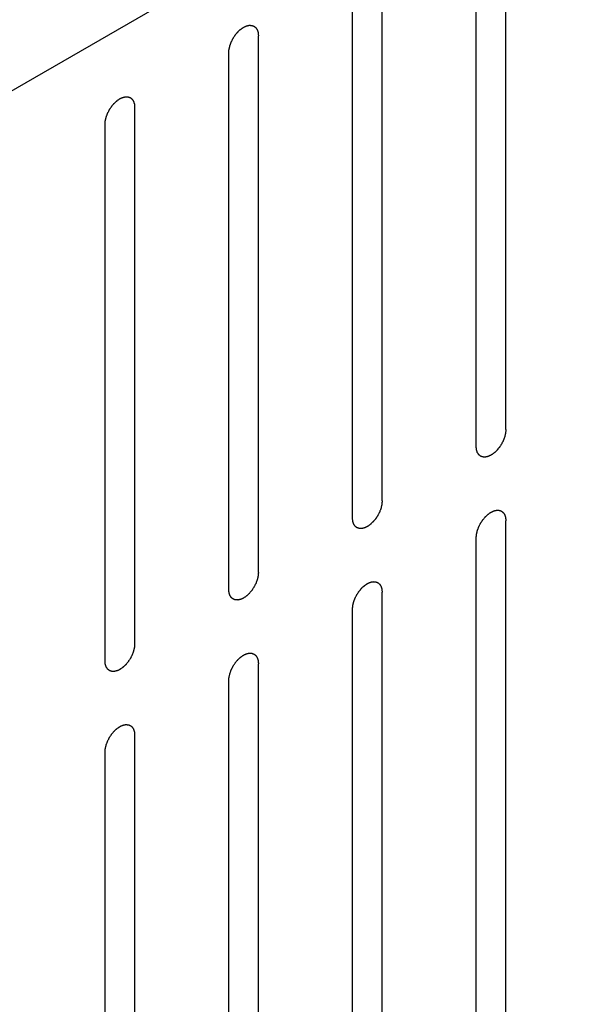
# Model space of a CAD drawing. Header units: inches. Extents: x 5 to 265, y 5 to 171.
# Tile 156 of 212: x 196.33 to 197.34, y 139.1 to 140.86. Entities that reach past the tile are written whole.
import ezdxf

# ---------------------------------------------------------------- set-up
doc = ezdxf.new("R2010")
doc.units = ezdxf.units.IN
doc.header["$LTSCALE"] = 14.96
doc.header["$MEASUREMENT"] = 0
doc.layers.get('0').update_dxf_attribs({"linetype": 'CONTINUOUS'})

msp = doc.modelspace()

# ---------------------------------------------------------------- linework, layer by layer
at = {"color": 7, "linetype": 'Continuous'}
for p, q in [((201.8407, 143.9256), (193.1327, 138.898)), ((197.1999, 140.1305), (197.1999, 141.0899)), ((197.1469, 140.0999), (197.1469, 141.0592)), ((196.9786, 140.0027), (196.9786, 140.9621)), ((196.9255, 139.9721), (196.9255, 140.9315)), ((196.7572, 139.8749), (196.7572, 140.8343)), ((196.7042, 139.8443), (196.7042, 140.8037)), ((196.5359, 139.7471), (196.5359, 140.7065)), ((196.4829, 139.7165), (196.4829, 140.6759)), ((197.1999, 139.0078), (197.1999, 139.9672)), ((197.1469, 138.9772), (197.1469, 139.9366)), ((196.9786, 138.88), (196.9786, 139.8394)), ((196.9255, 138.8494), (196.9255, 139.8088)), ((196.7572, 138.7522), (196.7572, 139.7116)), ((196.7042, 138.7216), (196.7042, 139.681)), ((196.5359, 138.6244), (196.5359, 139.5838)), ((196.4829, 138.5938), (196.4829, 139.5532))]:
    msp.add_line(p, q, dxfattribs=at)
for points in [[(196.7042, 140.8037), (196.7043, 140.8042), (196.7043, 140.8052), (196.7045, 140.8068), (196.7046, 140.8081), (196.7046, 140.809), (196.7047, 140.8095), (196.7047, 140.8099), (196.7048, 140.8103), (196.7049, 140.8109), (196.7052, 140.8118), (196.7055, 140.8132), (196.7058, 140.8146), (196.706, 140.8156), (196.7061, 140.8161), (196.7062, 140.8165), (196.7064, 140.8169), (196.7066, 140.8175), (196.7069, 140.8185), (196.7074, 140.8199), (196.7079, 140.8212), (196.7083, 140.8222), (196.7085, 140.8228), (196.7086, 140.8232), (196.7089, 140.8236), (196.7091, 140.8242), (196.7096, 140.8251), (196.7103, 140.8265), (196.711, 140.8279), (196.7115, 140.8289), (196.7118, 140.8294), (196.712, 140.8298), (196.7122, 140.8302), (196.7126, 140.8307), (196.7131, 140.8316), (196.714, 140.8329), (196.7148, 140.8341), (196.7154, 140.835), (196.7157, 140.8355), (196.716, 140.8359), (196.7163, 140.8363), (196.7166, 140.8367), (196.7173, 140.8375), (196.7183, 140.8387), (196.7192, 140.8398), (196.7199, 140.8406), (196.7203, 140.841), (196.7205, 140.8414), (196.7208, 140.8417), (196.7213, 140.8421), (196.722, 140.8427), (196.723, 140.8437), (196.724, 140.8446), (196.7248, 140.8453), (196.7252, 140.8457), (196.7255, 140.846), (196.7258, 140.8462), (196.7262, 140.8465), (196.727, 140.847), (196.7281, 140.8478), (196.7292, 140.8486), (196.73, 140.8491), (196.7304, 140.8494), (196.7307, 140.8496), (196.731, 140.8498), (196.7315, 140.85), (196.7322, 140.8503), (196.7333, 140.8508), (196.7344, 140.8513), (196.7351, 140.8517), (196.7356, 140.8519), (196.7359, 140.852), (196.7362, 140.8521), (196.7366, 140.8522), (196.7373, 140.8523), (196.7384, 140.8526), (196.7394, 140.8528), (196.7401, 140.853), (196.7405, 140.8531), (196.7408, 140.8532), (196.7411, 140.8531), (196.7415, 140.8531), (196.7422, 140.8531), (196.7431, 140.8531), (196.7441, 140.853), (196.7447, 140.853), (196.7451, 140.853), (196.7454, 140.853), (196.7457, 140.8529), (196.746, 140.8528), (196.7466, 140.8525), (196.7474, 140.8522), (196.7483, 140.8519), (196.7489, 140.8517), (196.7492, 140.8516), (196.7495, 140.8515), (196.7497, 140.8513), (196.75, 140.8511), (196.7504, 140.8507), (196.7511, 140.8501), (196.7518, 140.8495), (196.7523, 140.8492), (196.7526, 140.8489), (196.7528, 140.8488), (196.7529, 140.8485), (196.7531, 140.8482), (196.7535, 140.8476), (196.754, 140.8468), (196.7545, 140.846), (196.7549, 140.8455), (196.755, 140.8451), (196.7552, 140.8449), (196.7553, 140.8446), (196.7554, 140.8442), (196.7556, 140.8435), (196.756, 140.8425), (196.7563, 140.8415), (196.7565, 140.8408), (196.7566, 140.8404), (196.7567, 140.8401), (196.7567, 140.8397), (196.7568, 140.8392), (196.7569, 140.8384), (196.757, 140.8372), (196.7571, 140.8357), (196.7572, 140.8348), (196.7572, 140.8343)], [(196.4829, 140.6759), (196.4829, 140.6764), (196.483, 140.6775), (196.4831, 140.679), (196.4832, 140.6803), (196.4833, 140.6812), (196.4834, 140.6818), (196.4834, 140.6821), (196.4835, 140.6826), (196.4836, 140.6831), (196.4838, 140.6841), (196.4841, 140.6854), (196.4845, 140.6868), (196.4847, 140.6878), (196.4848, 140.6883), (196.4849, 140.6887), (196.485, 140.6891), (196.4852, 140.6897), (196.4856, 140.6907), (196.4861, 140.6921), (196.4866, 140.6935), (196.487, 140.6944), (196.4872, 140.695), (196.4873, 140.6954), (196.4875, 140.6958), (196.4878, 140.6964), (196.4883, 140.6973), (196.489, 140.6987), (196.4897, 140.7001), (196.4902, 140.7011), (196.4904, 140.7016), (196.4906, 140.7021), (196.4909, 140.7024), (196.4912, 140.7029), (196.4918, 140.7038), (196.4927, 140.7051), (196.4935, 140.7064), (196.4941, 140.7073), (196.4944, 140.7078), (196.4946, 140.7082), (196.4949, 140.7085), (196.4953, 140.7089), (196.496, 140.7097), (196.4969, 140.7109), (196.4979, 140.712), (196.4985, 140.7128), (196.4989, 140.7133), (196.4992, 140.7136), (196.4995, 140.7139), (196.4999, 140.7143), (196.5007, 140.7149), (196.5017, 140.7159), (196.5027, 140.7169), (196.5034, 140.7175), (196.5039, 140.7179), (196.5042, 140.7182), (196.5045, 140.7184), (196.5049, 140.7187), (196.5057, 140.7193), (196.5068, 140.72), (196.5079, 140.7208), (196.5086, 140.7213), (196.5091, 140.7216), (196.5094, 140.7219), (196.5097, 140.722), (196.5102, 140.7222), (196.5109, 140.7225), (196.512, 140.723), (196.513, 140.7235), (196.5138, 140.7239), (196.5142, 140.7241), (196.5146, 140.7242), (196.5149, 140.7243), (196.5153, 140.7244), (196.516, 140.7246), (196.517, 140.7248), (196.5181, 140.725), (196.5188, 140.7252), (196.5192, 140.7253), (196.5195, 140.7254), (196.5198, 140.7253), (196.5202, 140.7253), (196.5208, 140.7253), (196.5218, 140.7253), (196.5227, 140.7252), (196.5234, 140.7252), (196.5238, 140.7252), (196.5241, 140.7252), (196.5243, 140.7251), (196.5247, 140.725), (196.5253, 140.7248), (196.5261, 140.7244), (196.527, 140.7241), (196.5276, 140.7239), (196.5279, 140.7238), (196.5282, 140.7237), (196.5284, 140.7235), (196.5286, 140.7233), (196.5291, 140.7229), (196.5298, 140.7223), (196.5305, 140.7218), (196.531, 140.7214), (196.5312, 140.7211), (196.5315, 140.721), (196.5316, 140.7207), (196.5318, 140.7204), (196.5321, 140.7198), (196.5327, 140.719), (196.5332, 140.7182), (196.5335, 140.7177), (196.5337, 140.7174), (196.5339, 140.7171), (196.534, 140.7168), (196.5341, 140.7164), (196.5343, 140.7157), (196.5346, 140.7147), (196.535, 140.7137), (196.5352, 140.713), (196.5353, 140.7126), (196.5354, 140.7123), (196.5354, 140.7119), (196.5355, 140.7114), (196.5355, 140.7106), (196.5357, 140.7094), (196.5358, 140.708), (196.5359, 140.707), (196.5359, 140.7065)], [(197.1999, 140.1305), (197.1998, 140.13), (197.1998, 140.1289), (197.1996, 140.1274), (197.1995, 140.1261), (197.1995, 140.1251), (197.1994, 140.1246), (197.1994, 140.1242), (197.1993, 140.1238), (197.1992, 140.1233), (197.1989, 140.1223), (197.1986, 140.1209), (197.1983, 140.1196), (197.1981, 140.1186), (197.198, 140.1181), (197.1979, 140.1177), (197.1977, 140.1172), (197.1975, 140.1167), (197.1972, 140.1157), (197.1967, 140.1143), (197.1962, 140.1129), (197.1958, 140.1119), (197.1956, 140.1114), (197.1955, 140.111), (197.1952, 140.1106), (197.195, 140.11), (197.1945, 140.109), (197.1938, 140.1077), (197.1931, 140.1063), (197.1926, 140.1053), (197.1923, 140.1048), (197.1921, 140.1043), (197.1919, 140.104), (197.1915, 140.1035), (197.191, 140.1026), (197.1901, 140.1013), (197.1893, 140.1), (197.1887, 140.0991), (197.1884, 140.0986), (197.1881, 140.0982), (197.1878, 140.0979), (197.1875, 140.0974), (197.1868, 140.0967), (197.1858, 140.0955), (197.1849, 140.0944), (197.1842, 140.0936), (197.1838, 140.0931), (197.1836, 140.0928), (197.1833, 140.0925), (197.1828, 140.0921), (197.1821, 140.0914), (197.1811, 140.0905), (197.1801, 140.0895), (197.1793, 140.0888), (197.1789, 140.0885), (197.1786, 140.0882), (197.1783, 140.088), (197.1778, 140.0876), (197.1771, 140.0871), (197.176, 140.0864), (197.1749, 140.0856), (197.1741, 140.0851), (197.1737, 140.0848), (197.1734, 140.0845), (197.1731, 140.0844), (197.1726, 140.0842), (197.1719, 140.0839), (197.1708, 140.0834), (197.1697, 140.0829), (197.169, 140.0825), (197.1685, 140.0823), (197.1682, 140.0821), (197.1679, 140.0821), (197.1675, 140.082), (197.1668, 140.0818), (197.1657, 140.0816), (197.1647, 140.0814), (197.164, 140.0812), (197.1636, 140.0811), (197.1633, 140.081), (197.163, 140.081), (197.1626, 140.081), (197.1619, 140.0811), (197.161, 140.0811), (197.16, 140.0811), (197.1594, 140.0812), (197.159, 140.0812), (197.1587, 140.0812), (197.1584, 140.0813), (197.1581, 140.0814), (197.1575, 140.0816), (197.1567, 140.0819), (197.1558, 140.0823), (197.1552, 140.0825), (197.1549, 140.0826), (197.1546, 140.0827), (197.1544, 140.0829), (197.1541, 140.0831), (197.1537, 140.0835), (197.153, 140.0841), (197.1523, 140.0846), (197.1518, 140.085), (197.1515, 140.0852), (197.1513, 140.0854), (197.1512, 140.0857), (197.151, 140.086), (197.1506, 140.0865), (197.1501, 140.0873), (197.1496, 140.0881), (197.1492, 140.0887), (197.149, 140.089), (197.1489, 140.0893), (197.1488, 140.0896), (197.1487, 140.09), (197.1485, 140.0907), (197.1481, 140.0917), (197.1478, 140.0927), (197.1476, 140.0934), (197.1475, 140.0938), (197.1474, 140.0941), (197.1474, 140.0945), (197.1473, 140.0949), (197.1472, 140.0958), (197.1471, 140.097), (197.147, 140.0984), (197.1469, 140.0994), (197.1469, 140.0999)], [(196.9786, 140.0027), (196.9785, 140.0022), (196.9784, 140.0011), (196.9783, 139.9996), (196.9782, 139.9983), (196.9781, 139.9974), (196.9781, 139.9968), (196.9781, 139.9965), (196.978, 139.996), (196.9778, 139.9955), (196.9776, 139.9945), (196.9773, 139.9932), (196.977, 139.9918), (196.9768, 139.9908), (196.9767, 139.9903), (196.9766, 139.9899), (196.9764, 139.9895), (196.9762, 139.9889), (196.9759, 139.9879), (196.9754, 139.9865), (196.9748, 139.9851), (196.9745, 139.9842), (196.9743, 139.9836), (196.9742, 139.9832), (196.9739, 139.9828), (196.9737, 139.9822), (196.9732, 139.9813), (196.9725, 139.9799), (196.9718, 139.9785), (196.9713, 139.9775), (196.971, 139.977), (196.9708, 139.9766), (196.9705, 139.9762), (196.9702, 139.9757), (196.9696, 139.9748), (196.9688, 139.9735), (196.968, 139.9722), (196.9674, 139.9713), (196.967, 139.9708), (196.9668, 139.9704), (196.9665, 139.9701), (196.9661, 139.9697), (196.9655, 139.9689), (196.9645, 139.9677), (196.9636, 139.9666), (196.9629, 139.9658), (196.9625, 139.9653), (196.9622, 139.965), (196.9619, 139.9647), (196.9615, 139.9643), (196.9608, 139.9637), (196.9598, 139.9627), (196.9587, 139.9617), (196.958, 139.9611), (196.9576, 139.9607), (196.9573, 139.9604), (196.957, 139.9602), (196.9565, 139.9599), (196.9558, 139.9593), (196.9547, 139.9586), (196.9536, 139.9578), (196.9528, 139.9573), (196.9524, 139.957), (196.952, 139.9567), (196.9517, 139.9566), (196.9513, 139.9564), (196.9505, 139.9561), (196.9495, 139.9556), (196.9484, 139.9551), (196.9476, 139.9547), (196.9472, 139.9545), (196.9469, 139.9544), (196.9466, 139.9543), (196.9462, 139.9542), (196.9455, 139.9541), (196.9444, 139.9538), (196.9434, 139.9536), (196.9427, 139.9534), (196.9423, 139.9533), (196.9419, 139.9532), (196.9417, 139.9533), (196.9413, 139.9533), (196.9406, 139.9533), (196.9397, 139.9533), (196.9387, 139.9534), (196.938, 139.9534), (196.9377, 139.9534), (196.9374, 139.9534), (196.9371, 139.9535), (196.9368, 139.9536), (196.9362, 139.9539), (196.9353, 139.9542), (196.9345, 139.9545), (196.9339, 139.9547), (196.9336, 139.9548), (196.9333, 139.9549), (196.9331, 139.9551), (196.9328, 139.9553), (196.9323, 139.9557), (196.9317, 139.9563), (196.931, 139.9568), (196.9305, 139.9572), (196.9302, 139.9575), (196.93, 139.9576), (196.9299, 139.9579), (196.9297, 139.9582), (196.9293, 139.9588), (196.9288, 139.9596), (196.9283, 139.9604), (196.9279, 139.9609), (196.9277, 139.9613), (196.9276, 139.9615), (196.9275, 139.9618), (196.9273, 139.9622), (196.9271, 139.9629), (196.9268, 139.9639), (196.9265, 139.9649), (196.9263, 139.9656), (196.9262, 139.966), (196.926, 139.9663), (196.926, 139.9667), (196.926, 139.9672), (196.9259, 139.968), (196.9258, 139.9692), (196.9257, 139.9706), (196.9256, 139.9716), (196.9255, 139.9721)], [(197.1469, 139.9366), (197.1469, 139.9371), (197.147, 139.9381), (197.1471, 139.9397), (197.1472, 139.941), (197.1473, 139.9419), (197.1473, 139.9424), (197.1473, 139.9428), (197.1475, 139.9432), (197.1476, 139.9438), (197.1478, 139.9447), (197.1481, 139.9461), (197.1484, 139.9475), (197.1486, 139.9484), (197.1488, 139.949), (197.1488, 139.9494), (197.149, 139.9498), (197.1492, 139.9504), (197.1496, 139.9513), (197.1501, 139.9527), (197.1506, 139.9541), (197.1509, 139.9551), (197.1511, 139.9556), (197.1513, 139.9561), (197.1515, 139.9565), (197.1518, 139.957), (197.1523, 139.958), (197.153, 139.9594), (197.1537, 139.9608), (197.1541, 139.9617), (197.1544, 139.9623), (197.1546, 139.9627), (197.1549, 139.9631), (197.1552, 139.9636), (197.1558, 139.9645), (197.1566, 139.9657), (197.1575, 139.967), (197.158, 139.9679), (197.1584, 139.9684), (197.1586, 139.9688), (197.1589, 139.9691), (197.1593, 139.9696), (197.16, 139.9704), (197.1609, 139.9715), (197.1619, 139.9727), (197.1625, 139.9735), (197.1629, 139.9739), (197.1632, 139.9743), (197.1635, 139.9745), (197.1639, 139.9749), (197.1646, 139.9756), (197.1657, 139.9766), (197.1667, 139.9775), (197.1674, 139.9782), (197.1678, 139.9786), (197.1681, 139.9789), (197.1685, 139.9791), (197.1689, 139.9794), (197.1697, 139.9799), (197.1708, 139.9807), (197.1718, 139.9814), (197.1726, 139.982), (197.173, 139.9823), (197.1734, 139.9825), (197.1737, 139.9826), (197.1741, 139.9828), (197.1749, 139.9832), (197.1759, 139.9837), (197.177, 139.9842), (197.1778, 139.9845), (197.1782, 139.9847), (197.1785, 139.9849), (197.1788, 139.9849), (197.1792, 139.985), (197.18, 139.9852), (197.181, 139.9854), (197.182, 139.9857), (197.1828, 139.9858), (197.1832, 139.9859), (197.1835, 139.986), (197.1838, 139.986), (197.1841, 139.986), (197.1848, 139.986), (197.1858, 139.9859), (197.1867, 139.9859), (197.1874, 139.9859), (197.1878, 139.9858), (197.1881, 139.9859), (197.1883, 139.9857), (197.1886, 139.9856), (197.1892, 139.9854), (197.1901, 139.9851), (197.1909, 139.9848), (197.1915, 139.9846), (197.1919, 139.9844), (197.1921, 139.9844), (197.1923, 139.9842), (197.1926, 139.984), (197.1931, 139.9835), (197.1938, 139.983), (197.1944, 139.9824), (197.1949, 139.982), (197.1952, 139.9818), (197.1954, 139.9816), (197.1956, 139.9814), (197.1958, 139.9811), (197.1961, 139.9805), (197.1966, 139.9797), (197.1971, 139.9789), (197.1975, 139.9783), (197.1977, 139.978), (197.1979, 139.9778), (197.1979, 139.9775), (197.1981, 139.9771), (197.1983, 139.9764), (197.1986, 139.9753), (197.1989, 139.9743), (197.1991, 139.9736), (197.1993, 139.9732), (197.1994, 139.9729), (197.1994, 139.9726), (197.1994, 139.9721), (197.1995, 139.9712), (197.1996, 139.9701), (197.1998, 139.9686), (197.1998, 139.9677), (197.1999, 139.9672)], [(196.7572, 139.8749), (196.7572, 139.8744), (196.7571, 139.8734), (196.757, 139.8718), (196.7569, 139.8705), (196.7568, 139.8696), (196.7568, 139.8691), (196.7568, 139.8687), (196.7566, 139.8683), (196.7565, 139.8677), (196.7563, 139.8668), (196.756, 139.8654), (196.7557, 139.864), (196.7555, 139.8631), (196.7553, 139.8625), (196.7553, 139.8621), (196.7551, 139.8617), (196.7549, 139.8611), (196.7545, 139.8601), (196.754, 139.8588), (196.7535, 139.8574), (196.7532, 139.8564), (196.753, 139.8558), (196.7528, 139.8554), (196.7526, 139.855), (196.7523, 139.8544), (196.7518, 139.8535), (196.7511, 139.8521), (196.7504, 139.8507), (196.75, 139.8497), (196.7497, 139.8492), (196.7495, 139.8488), (196.7492, 139.8484), (196.7489, 139.8479), (196.7483, 139.847), (196.7475, 139.8457), (196.7466, 139.8445), (196.7461, 139.8436), (196.7457, 139.8431), (196.7455, 139.8427), (196.7452, 139.8423), (196.7448, 139.8419), (196.7441, 139.8411), (196.7432, 139.84), (196.7422, 139.8388), (196.7416, 139.838), (196.7412, 139.8376), (196.7409, 139.8372), (196.7406, 139.8369), (196.7402, 139.8365), (196.7395, 139.8359), (196.7384, 139.8349), (196.7374, 139.834), (196.7367, 139.8333), (196.7363, 139.8329), (196.736, 139.8326), (196.7356, 139.8324), (196.7352, 139.8321), (196.7344, 139.8316), (196.7333, 139.8308), (196.7323, 139.8301), (196.7315, 139.8295), (196.7311, 139.8292), (196.7307, 139.829), (196.7304, 139.8288), (196.73, 139.8286), (196.7292, 139.8283), (196.7281, 139.8278), (196.7271, 139.8273), (196.7263, 139.8269), (196.7259, 139.8268), (196.7256, 139.8266), (196.7253, 139.8265), (196.7249, 139.8264), (196.7241, 139.8263), (196.7231, 139.826), (196.7221, 139.8258), (196.7213, 139.8256), (196.7209, 139.8255), (196.7206, 139.8254), (196.7203, 139.8255), (196.72, 139.8255), (196.7193, 139.8255), (196.7183, 139.8255), (196.7174, 139.8256), (196.7167, 139.8256), (196.7163, 139.8256), (196.716, 139.8256), (196.7158, 139.8257), (196.7155, 139.8258), (196.7149, 139.8261), (196.714, 139.8264), (196.7132, 139.8267), (196.7126, 139.8269), (196.7122, 139.827), (196.712, 139.8271), (196.7118, 139.8273), (196.7115, 139.8275), (196.711, 139.8279), (196.7103, 139.8285), (196.7097, 139.8291), (196.7092, 139.8295), (196.7089, 139.8297), (196.7087, 139.8298), (196.7085, 139.8301), (196.7083, 139.8304), (196.708, 139.831), (196.7075, 139.8318), (196.707, 139.8326), (196.7066, 139.8331), (196.7064, 139.8335), (196.7062, 139.8337), (196.7062, 139.834), (196.706, 139.8344), (196.7058, 139.8351), (196.7055, 139.8361), (196.7052, 139.8371), (196.705, 139.8378), (196.7048, 139.8383), (196.7047, 139.8385), (196.7047, 139.8389), (196.7047, 139.8394), (196.7046, 139.8402), (196.7045, 139.8414), (196.7043, 139.8429), (196.7043, 139.8438), (196.7042, 139.8443)], [(196.9255, 139.8088), (196.9256, 139.8093), (196.9257, 139.8103), (196.9258, 139.8119), (196.9259, 139.8132), (196.926, 139.8141), (196.926, 139.8146), (196.926, 139.815), (196.9261, 139.8154), (196.9263, 139.816), (196.9265, 139.8169), (196.9268, 139.8183), (196.9271, 139.8197), (196.9273, 139.8206), (196.9274, 139.8212), (196.9275, 139.8216), (196.9277, 139.822), (196.9279, 139.8226), (196.9282, 139.8235), (196.9287, 139.8249), (196.9293, 139.8263), (196.9296, 139.8273), (196.9298, 139.8279), (196.9299, 139.8283), (196.9302, 139.8287), (196.9304, 139.8292), (196.9309, 139.8302), (196.9316, 139.8316), (196.9323, 139.833), (196.9328, 139.8339), (196.9331, 139.8345), (196.9333, 139.8349), (196.9336, 139.8353), (196.9339, 139.8358), (196.9345, 139.8367), (196.9353, 139.838), (196.9361, 139.8392), (196.9367, 139.8401), (196.9371, 139.8406), (196.9373, 139.841), (196.9376, 139.8414), (196.938, 139.8418), (196.9386, 139.8426), (196.9396, 139.8437), (196.9405, 139.8449), (196.9412, 139.8457), (196.9416, 139.8461), (196.9419, 139.8465), (196.9422, 139.8468), (196.9426, 139.8471), (196.9433, 139.8478), (196.9443, 139.8488), (196.9454, 139.8497), (196.9461, 139.8504), (196.9465, 139.8508), (196.9468, 139.8511), (196.9471, 139.8513), (196.9476, 139.8516), (196.9483, 139.8521), (196.9494, 139.8529), (196.9505, 139.8536), (196.9513, 139.8542), (196.9517, 139.8545), (196.9521, 139.8547), (196.9524, 139.8549), (196.9528, 139.8551), (196.9536, 139.8554), (196.9546, 139.8559), (196.9557, 139.8564), (196.9564, 139.8568), (196.9569, 139.8569), (196.9572, 139.8571), (196.9575, 139.8572), (196.9579, 139.8573), (196.9586, 139.8574), (196.9597, 139.8577), (196.9607, 139.8579), (196.9614, 139.8581), (196.9618, 139.8582), (196.9622, 139.8583), (196.9624, 139.8582), (196.9628, 139.8582), (196.9635, 139.8582), (196.9644, 139.8581), (196.9654, 139.8581), (196.9661, 139.8581), (196.9664, 139.8581), (196.9667, 139.8581), (196.967, 139.858), (196.9673, 139.8578), (196.9679, 139.8576), (196.9688, 139.8573), (196.9696, 139.857), (196.9702, 139.8568), (196.9705, 139.8567), (196.9708, 139.8566), (196.971, 139.8564), (196.9713, 139.8562), (196.9718, 139.8558), (196.9724, 139.8552), (196.9731, 139.8546), (196.9736, 139.8542), (196.9739, 139.854), (196.9741, 139.8539), (196.9742, 139.8536), (196.9744, 139.8533), (196.9748, 139.8527), (196.9753, 139.8519), (196.9758, 139.8511), (196.9762, 139.8506), (196.9764, 139.8502), (196.9765, 139.85), (196.9766, 139.8497), (196.9768, 139.8493), (196.977, 139.8486), (196.9773, 139.8476), (196.9776, 139.8466), (196.9778, 139.8459), (196.9779, 139.8454), (196.9781, 139.8452), (196.9781, 139.8448), (196.9781, 139.8443), (196.9782, 139.8435), (196.9783, 139.8423), (196.9784, 139.8408), (196.9785, 139.8399), (196.9786, 139.8394)], [(196.5359, 139.7471), (196.5359, 139.7466), (196.5358, 139.7456), (196.5357, 139.744), (196.5356, 139.7427), (196.5355, 139.7418), (196.5354, 139.7413), (196.5354, 139.7409), (196.5353, 139.7405), (196.5352, 139.7399), (196.535, 139.739), (196.5347, 139.7376), (196.5344, 139.7362), (196.5341, 139.7353), (196.534, 139.7347), (196.5339, 139.7343), (196.5338, 139.7339), (196.5336, 139.7333), (196.5332, 139.7324), (196.5327, 139.731), (196.5322, 139.7296), (196.5318, 139.7286), (196.5316, 139.7281), (196.5315, 139.7276), (196.5313, 139.7272), (196.531, 139.7267), (196.5305, 139.7257), (196.5298, 139.7243), (196.5291, 139.7229), (196.5286, 139.722), (196.5284, 139.7214), (196.5282, 139.721), (196.5279, 139.7206), (196.5276, 139.7201), (196.527, 139.7192), (196.5262, 139.718), (196.5253, 139.7167), (196.5247, 139.7158), (196.5244, 139.7153), (196.5242, 139.7149), (196.5239, 139.7146), (196.5235, 139.7141), (196.5228, 139.7133), (196.5219, 139.7122), (196.5209, 139.711), (196.5203, 139.7102), (196.5199, 139.7098), (196.5196, 139.7094), (196.5193, 139.7092), (196.5189, 139.7088), (196.5181, 139.7081), (196.5171, 139.7071), (196.5161, 139.7062), (196.5154, 139.7055), (196.515, 139.7051), (196.5146, 139.7048), (196.5143, 139.7046), (196.5139, 139.7043), (196.5131, 139.7038), (196.512, 139.703), (196.5109, 139.7023), (196.5102, 139.7017), (196.5097, 139.7014), (196.5094, 139.7012), (196.5091, 139.7011), (196.5087, 139.7009), (196.5079, 139.7005), (196.5068, 139.7), (196.5058, 139.6995), (196.505, 139.6992), (196.5046, 139.699), (196.5042, 139.6988), (196.5039, 139.6988), (196.5035, 139.6986), (196.5028, 139.6985), (196.5018, 139.6982), (196.5007, 139.698), (196.5, 139.6978), (196.4996, 139.6978), (196.4993, 139.6977), (196.499, 139.6977), (196.4986, 139.6977), (196.498, 139.6977), (196.497, 139.6978), (196.4961, 139.6978), (196.4954, 139.6978), (196.495, 139.6978), (196.4947, 139.6978), (196.4945, 139.698), (196.4941, 139.6981), (196.4935, 139.6983), (196.4927, 139.6986), (196.4918, 139.6989), (196.4912, 139.6991), (196.4909, 139.6993), (196.4906, 139.6993), (196.4905, 139.6995), (196.4902, 139.6997), (196.4897, 139.7001), (196.489, 139.7007), (196.4883, 139.7013), (196.4878, 139.7017), (196.4876, 139.7019), (196.4874, 139.7021), (196.4872, 139.7023), (196.487, 139.7026), (196.4867, 139.7032), (196.4861, 139.704), (196.4856, 139.7048), (196.4853, 139.7054), (196.4851, 139.7057), (196.4849, 139.7059), (196.4848, 139.7062), (196.4847, 139.7066), (196.4845, 139.7073), (196.4842, 139.7083), (196.4839, 139.7094), (196.4836, 139.7101), (196.4835, 139.7105), (196.4834, 139.7108), (196.4834, 139.7111), (196.4833, 139.7116), (196.4833, 139.7124), (196.4831, 139.7136), (196.483, 139.7151), (196.4829, 139.716), (196.4829, 139.7165)], [(196.7042, 139.681), (196.7043, 139.6815), (196.7043, 139.6826), (196.7045, 139.6841), (196.7046, 139.6854), (196.7046, 139.6863), (196.7047, 139.6868), (196.7047, 139.6872), (196.7048, 139.6877), (196.7049, 139.6882), (196.7052, 139.6892), (196.7055, 139.6905), (196.7058, 139.6919), (196.706, 139.6929), (196.7061, 139.6934), (196.7062, 139.6938), (196.7064, 139.6942), (196.7066, 139.6948), (196.7069, 139.6958), (196.7074, 139.6972), (196.7079, 139.6986), (196.7083, 139.6995), (196.7085, 139.7001), (196.7086, 139.7005), (196.7089, 139.7009), (196.7091, 139.7015), (196.7096, 139.7024), (196.7103, 139.7038), (196.711, 139.7052), (196.7115, 139.7062), (196.7118, 139.7067), (196.712, 139.7071), (196.7122, 139.7075), (196.7126, 139.708), (196.7131, 139.7089), (196.714, 139.7102), (196.7148, 139.7115), (196.7154, 139.7123), (196.7157, 139.7129), (196.716, 139.7132), (196.7163, 139.7136), (196.7166, 139.714), (196.7173, 139.7148), (196.7183, 139.716), (196.7192, 139.7171), (196.7199, 139.7179), (196.7203, 139.7183), (196.7205, 139.7187), (196.7208, 139.719), (196.7213, 139.7194), (196.722, 139.72), (196.723, 139.721), (196.724, 139.722), (196.7248, 139.7226), (196.7252, 139.723), (196.7255, 139.7233), (196.7258, 139.7235), (196.7262, 139.7238), (196.727, 139.7244), (196.7281, 139.7251), (196.7292, 139.7259), (196.73, 139.7264), (196.7304, 139.7267), (196.7307, 139.7269), (196.731, 139.7271), (196.7315, 139.7273), (196.7322, 139.7276), (196.7333, 139.7281), (196.7344, 139.7286), (196.7351, 139.729), (196.7356, 139.7292), (196.7359, 139.7293), (196.7362, 139.7294), (196.7366, 139.7295), (196.7373, 139.7296), (196.7384, 139.7299), (196.7394, 139.7301), (196.7401, 139.7303), (196.7405, 139.7304), (196.7408, 139.7305), (196.7411, 139.7304), (196.7415, 139.7304), (196.7422, 139.7304), (196.7431, 139.7304), (196.7441, 139.7303), (196.7447, 139.7303), (196.7451, 139.7303), (196.7454, 139.7303), (196.7457, 139.7302), (196.746, 139.7301), (196.7466, 139.7298), (196.7474, 139.7295), (196.7483, 139.7292), (196.7489, 139.729), (196.7492, 139.7289), (196.7495, 139.7288), (196.7497, 139.7286), (196.75, 139.7284), (196.7504, 139.728), (196.7511, 139.7274), (196.7518, 139.7269), (196.7523, 139.7265), (196.7526, 139.7262), (196.7528, 139.7261), (196.7529, 139.7258), (196.7531, 139.7255), (196.7535, 139.7249), (196.754, 139.7241), (196.7545, 139.7233), (196.7549, 139.7228), (196.755, 139.7224), (196.7552, 139.7222), (196.7553, 139.7219), (196.7554, 139.7215), (196.7556, 139.7208), (196.756, 139.7198), (196.7563, 139.7188), (196.7565, 139.7181), (196.7566, 139.7177), (196.7567, 139.7174), (196.7567, 139.717), (196.7568, 139.7165), (196.7569, 139.7157), (196.757, 139.7145), (196.7571, 139.7131), (196.7572, 139.7121), (196.7572, 139.7116)], [(196.4829, 139.5532), (196.4829, 139.5537), (196.483, 139.5548), (196.4831, 139.5563), (196.4832, 139.5576), (196.4833, 139.5585), (196.4834, 139.5591), (196.4834, 139.5595), (196.4835, 139.5599), (196.4836, 139.5604), (196.4838, 139.5614), (196.4841, 139.5627), (196.4845, 139.5641), (196.4847, 139.5651), (196.4848, 139.5656), (196.4849, 139.566), (196.485, 139.5665), (196.4852, 139.567), (196.4856, 139.568), (196.4861, 139.5694), (196.4866, 139.5708), (196.487, 139.5717), (196.4872, 139.5723), (196.4873, 139.5727), (196.4875, 139.5731), (196.4878, 139.5737), (196.4883, 139.5747), (196.489, 139.576), (196.4897, 139.5774), (196.4902, 139.5784), (196.4904, 139.5789), (196.4906, 139.5794), (196.4909, 139.5797), (196.4912, 139.5802), (196.4918, 139.5811), (196.4927, 139.5824), (196.4935, 139.5837), (196.4941, 139.5846), (196.4944, 139.5851), (196.4946, 139.5855), (196.4949, 139.5858), (196.4953, 139.5863), (196.496, 139.587), (196.4969, 139.5882), (196.4979, 139.5893), (196.4985, 139.5901), (196.4989, 139.5906), (196.4992, 139.5909), (196.4995, 139.5912), (196.4999, 139.5916), (196.5007, 139.5923), (196.5017, 139.5932), (196.5027, 139.5942), (196.5034, 139.5948), (196.5039, 139.5952), (196.5042, 139.5955), (196.5045, 139.5957), (196.5049, 139.596), (196.5057, 139.5966), (196.5068, 139.5973), (196.5079, 139.5981), (196.5086, 139.5986), (196.5091, 139.5989), (196.5094, 139.5992), (196.5097, 139.5993), (196.5102, 139.5995), (196.5109, 139.5998), (196.512, 139.6003), (196.513, 139.6008), (196.5138, 139.6012), (196.5142, 139.6014), (196.5146, 139.6016), (196.5149, 139.6016), (196.5153, 139.6017), (196.516, 139.6019), (196.517, 139.6021), (196.5181, 139.6023), (196.5188, 139.6025), (196.5192, 139.6026), (196.5195, 139.6027), (196.5198, 139.6027), (196.5202, 139.6026), (196.5208, 139.6026), (196.5218, 139.6026), (196.5227, 139.6025), (196.5234, 139.6025), (196.5238, 139.6025), (196.5241, 139.6025), (196.5243, 139.6024), (196.5247, 139.6023), (196.5253, 139.6021), (196.5261, 139.6018), (196.527, 139.6014), (196.5276, 139.6012), (196.5279, 139.6011), (196.5282, 139.601), (196.5284, 139.6008), (196.5286, 139.6006), (196.5291, 139.6002), (196.5298, 139.5996), (196.5305, 139.5991), (196.531, 139.5987), (196.5312, 139.5984), (196.5315, 139.5983), (196.5316, 139.598), (196.5318, 139.5977), (196.5321, 139.5972), (196.5327, 139.5964), (196.5332, 139.5955), (196.5335, 139.595), (196.5337, 139.5947), (196.5339, 139.5944), (196.534, 139.5941), (196.5341, 139.5937), (196.5343, 139.593), (196.5346, 139.592), (196.535, 139.591), (196.5352, 139.5903), (196.5353, 139.5899), (196.5354, 139.5896), (196.5354, 139.5892), (196.5355, 139.5887), (196.5355, 139.5879), (196.5357, 139.5867), (196.5358, 139.5853), (196.5359, 139.5843), (196.5359, 139.5838)]]:
    msp.add_open_spline(points, degree=3, knots=[0, 0, 0, 0, 0.015625, 0.03125, 0.046875, 0.054688, 0.058594, 0.0625, 0.066406, 0.070312, 0.078125, 0.09375, 0.109375, 0.117188, 0.121094, 0.125, 0.128906, 0.132812, 0.140625, 0.15625, 0.171875, 0.179688, 0.183594, 0.1875, 0.191406, 0.195312, 0.203125, 0.21875, 0.234375, 0.242188, 0.246094, 0.25, 0.253906, 0.257812, 0.265625, 0.28125, 0.296875, 0.304688, 0.308594, 0.3125, 0.316406, 0.320312, 0.328125, 0.34375, 0.359375, 0.367188, 0.371094, 0.375, 0.378906, 0.382812, 0.390625, 0.40625, 0.421875, 0.429688, 0.433594, 0.4375, 0.441406, 0.445312, 0.453125, 0.46875, 0.484375, 0.492188, 0.496094, 0.5, 0.503906, 0.507812, 0.515625, 0.53125, 0.546875, 0.554688, 0.558594, 0.5625, 0.566406, 0.570312, 0.578125, 0.59375, 0.609375, 0.617188, 0.621094, 0.625, 0.628906, 0.632812, 0.640625, 0.65625, 0.671875, 0.679688, 0.683594, 0.6875, 0.691406, 0.695312, 0.703125, 0.71875, 0.734375, 0.742188, 0.746094, 0.75, 0.753906, 0.757812, 0.765625, 0.78125, 0.796875, 0.804688, 0.808594, 0.8125, 0.816406, 0.820312, 0.828125, 0.84375, 0.859375, 0.867188, 0.871094, 0.875, 0.878906, 0.882812, 0.890625, 0.90625, 0.921875, 0.929688, 0.933594, 0.9375, 0.941406, 0.945312, 0.953125, 0.96875, 0.984375, 1, 1, 1, 1], dxfattribs=at)

doc.saveas('drawing.dxf')
